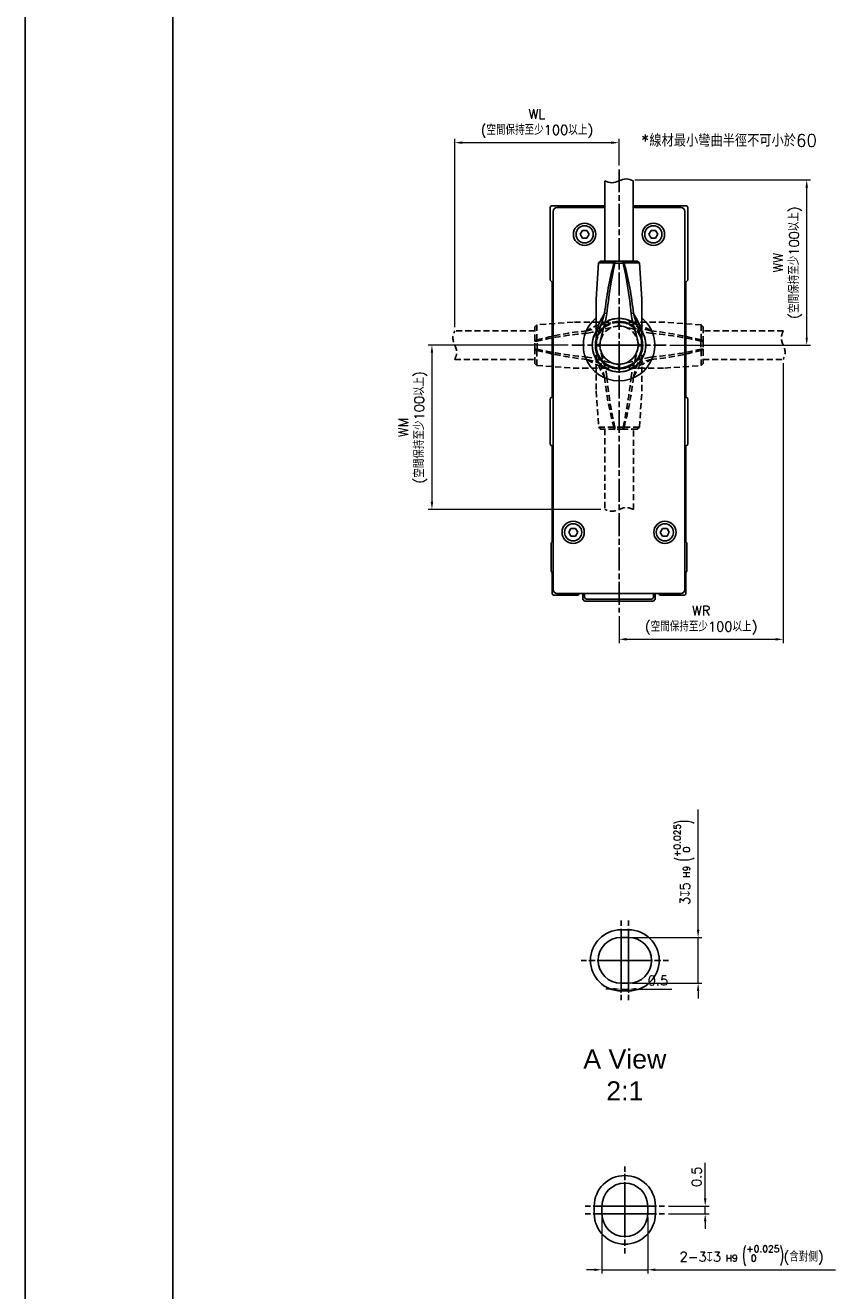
# Model space of a CAD drawing. Header units: millimetres. Extents: x 0 to 7391, y -1386 to 1502.
# Tile 82 of 127: x 5051 to 5265, y 791 to 1122. Entities that reach past the tile are written whole.
import ezdxf

# ---------------------------------------------------------------- set-up
doc = ezdxf.new("R2010")
doc.units = ezdxf.units.MM
doc.header["$LTSCALE"] = 0.5
doc.linetypes.add('AM_ISO08W050', pattern=[18, 12, -1.5, 3, -1.5])
doc.linetypes.add('HIDDEN', pattern=[9.525, 6.35, -3.175])
for name, color, linetype, lineweight in [('AM_4', 3, 'Continuous', 25), ('AM_5', 3, 'Continuous', 25), ('AM_7', 4, 'AM_ISO08W050', 25)]:
    doc.layers.add(name, color=color, linetype=linetype, lineweight=lineweight)
doc.styles.get("Standard").update_dxf_attribs({"font": 'arial.ttf'})
doc.styles.add('尺寸標註', font='romans.shx', dxfattribs={"bigfont": 'CHINESET.SHX'})
doc.dimstyles.new('複本 CNS2-1$0', dxfattribs={"dimtxt": 2.5, "dimasz": 2, "dimexe": 1, "dimexo": 1, "dimgap": 1, "dimtad": 1, "dimdsep": 46, "dimtxsty": '尺寸標註', "dimcen": 0, "dimclrd": 2, "dimclre": 2, "dimclrt": 3, "dimadec": 0, "dimazin": 2, "dimtp": 0.1, "dimtm": 0.1, "dimtfac": 0.71, "dimtmove": 0, "dimatfit": 0, "dimfxl": 0, "dimlwd": 13, "dimlwe": 13, "dimarcsym": 0})

# ---------------------------------------------------------------- blocks, each defined once
blk = doc.blocks.new('*D350')
at = {"layer": 'AM_5', "color": 2, "lineweight": 13}
for p, q in [((5206.82, 876.17), (5206.82, 868.64)), ((5208.82, 876.17), (5208.82, 868.64)), ((5204.82, 869.64), (5202.82, 869.64)), ((5206.82, 869.64), (5208.82, 869.64)), ((5210.82, 869.64), (5220.12, 869.64))]:
    blk.add_line(p, q, dxfattribs=at)
at = {"layer": 'AM_5', "color": 2}
for points in [[(5204.82, 869.98), (5204.82, 869.31), (5206.82, 869.64)], [(5210.82, 869.98), (5210.82, 869.31), (5208.82, 869.64)]]:
    blk.add_solid(points, dxfattribs=at)
at = {"layer": 'Defpoints', "color": 0}
for p in [(5206.82, 877.17), (5208.82, 877.17), (5208.82, 869.64)]:
    blk.add_point(p, dxfattribs=at)
at = {"layer": 'AM_5', "color": 3, "insert": (5216.5, 871.89), "char_height": 2.5, "attachment_point": 5, "style": '尺寸標註'}
blk.add_mtext('0.5', dxfattribs=at)
blk = doc.blocks.new('*D351')
at = {"layer": 'AM_5', "color": 2, "lineweight": 13}
for p, q in [((5228.87, 814.85), (5228.87, 824.15)), ((5219.22, 812.85), (5229.87, 812.85)), ((5228.87, 810.85), (5228.87, 812.85)), ((5219.22, 810.85), (5229.87, 810.85)), ((5228.87, 808.85), (5228.87, 806.85))]:
    blk.add_line(p, q, dxfattribs=at)
at = {"layer": 'AM_5', "color": 2}
for points in [[(5228.54, 814.85), (5229.2, 814.85), (5228.87, 812.85)], [(5228.54, 808.85), (5229.2, 808.85), (5228.87, 810.85)]]:
    blk.add_solid(points, dxfattribs=at)
at = {"layer": 'Defpoints', "color": 0}
for p in [(5218.22, 812.85), (5218.22, 810.85), (5228.87, 810.85)]:
    blk.add_point(p, dxfattribs=at)
at = {"layer": 'AM_5', "color": 3, "insert": (5226.62, 820.53), "char_height": 2.5, "attachment_point": 5, "rotation": 90, "style": '尺寸標註'}
blk.add_mtext('0.5', dxfattribs=at)
blk = doc.blocks.new('*D373')
at = {"layer": 'AM_5', "color": 2, "lineweight": 13}
for p, q in [((5227.01, 885.17), (5227.01, 916.67)), ((5209.82, 883.17), (5228.01, 883.17)), ((5227.01, 871.17), (5227.01, 883.17)), ((5209.82, 871.17), (5228.01, 871.17)), ((5227.01, 869.17), (5227.01, 867.17))]:
    blk.add_line(p, q, dxfattribs=at)
at = {"layer": 'AM_5', "color": 2}
for points in [[(5226.68, 885.17), (5227.34, 885.17), (5227.01, 883.17)], [(5226.68, 869.17), (5227.34, 869.17), (5227.01, 871.17)]]:
    blk.add_solid(points, dxfattribs=at)
at = {"layer": 'Defpoints', "color": 0}
for p in [(5208.82, 883.17), (5208.82, 871.17), (5227.01, 871.17)]:
    blk.add_point(p, dxfattribs=at)
at = {"layer": 'AM_5', "color": 3, "insert": (5223.34, 902.82), "char_height": 2.5, "attachment_point": 5, "rotation": 90, "style": '尺寸標註'}
blk.add_mtext('3{\\Famgdt;x}5{}{\\H0.7x;\\C3; H9 {\\H2x;\\W0.5;(}\\S+0.025^  0;{\\H2x;\\W0.5;)}}', dxfattribs=at)
blk = doc.blocks.new('*D374')
at = {"layer": 'AM_5', "color": 2, "lineweight": 13}
for p, q in [((5201.82, 809.85), (5201.82, 795.18)), ((5213.82, 809.85), (5213.82, 795.18)), ((5199.82, 796.18), (5197.82, 796.18)), ((5201.82, 796.18), (5213.82, 796.18)), ((5215.82, 796.18), (5262.96, 796.18))]:
    blk.add_line(p, q, dxfattribs=at)
at = {"layer": 'AM_5', "color": 2}
for points in [[(5199.82, 796.51), (5199.82, 795.85), (5201.82, 796.18)], [(5215.82, 796.51), (5215.82, 795.85), (5213.82, 796.18)]]:
    blk.add_solid(points, dxfattribs=at)
at = {"layer": 'Defpoints', "color": 0}
for p in [(5201.82, 810.85), (5213.82, 810.85), (5213.82, 796.18)]:
    blk.add_point(p, dxfattribs=at)
at = {"layer": 'AM_5', "color": 3, "insert": (5241.02, 799.85), "char_height": 2.5, "attachment_point": 5, "style": '尺寸標註'}
blk.add_mtext('2-3{\\Famgdt|c136;x}3{}{\\H0.7x;\\C3; H9 {\\H2x;\\W0.5;(}\\S+0.025^  0;{\\H2x;\\W0.5;)}}{{}}(含對側)', dxfattribs=at)
blk = doc.blocks.new('*D503')
at = {"layer": 'AM_5', "color": 2, "lineweight": 13}
for p, q in [((5163.3, 1042.98), (5163.3, 1092.24)), ((5204.3, 1091.24), (5165.3, 1091.24)), ((5206.3, 1085.24), (5206.3, 1092.24))]:
    blk.add_line(p, q, dxfattribs=at)
at = {"layer": 'AM_5', "color": 2}
for points in [[(5165.3, 1091.58), (5165.3, 1090.91), (5163.3, 1091.24)], [(5204.3, 1091.58), (5204.3, 1090.91), (5206.3, 1091.24)]]:
    blk.add_solid(points, dxfattribs=at)
at = {"layer": 'Defpoints', "color": 0}
for p in [(5163.3, 1091.24), (5206.3, 1084.24), (5163.3, 1041.98)]:
    blk.add_point(p, dxfattribs=at)
at = {"layer": 'AM_5', "color": 3, "insert": (5184.8, 1096.23), "char_height": 2.5, "attachment_point": 5, "style": '尺寸標註'}
blk.add_mtext('WL\\P(空間保持至少100以上)', dxfattribs=at)
blk = doc.blocks.new('*D504')
at = {"layer": 'AM_5', "color": 2, "lineweight": 13}
for p, q in [((5249.3, 1033.48), (5249.3, 960.23)), ((5206.3, 967.24), (5206.3, 960.23)), ((5208.3, 961.23), (5247.3, 961.23))]:
    blk.add_line(p, q, dxfattribs=at)
at = {"layer": 'AM_5', "color": 2}
for points in [[(5208.3, 961.56), (5208.3, 960.9), (5206.3, 961.23)], [(5247.3, 961.56), (5247.3, 960.9), (5249.3, 961.23)]]:
    blk.add_solid(points, dxfattribs=at)
at = {"layer": 'Defpoints', "color": 0}
for p in [(5249.3, 1034.48), (5206.3, 968.24), (5249.3, 961.23)]:
    blk.add_point(p, dxfattribs=at)
at = {"layer": 'AM_5', "color": 3, "insert": (5227.8, 966.22), "char_height": 2.5, "attachment_point": 5, "style": '尺寸標註'}
blk.add_mtext('WR\\P(空間保持至少100以上)', dxfattribs=at)
blk = doc.blocks.new('*D505')
at = {"layer": 'AM_5', "color": 2, "lineweight": 13}
for p, q in [((5210.43, 1081.49), (5256.45, 1081.49)), ((5255.45, 1040.23), (5255.45, 1079.49)), ((5219.65, 1038.23), (5256.45, 1038.23))]:
    blk.add_line(p, q, dxfattribs=at)
at = {"layer": 'AM_5', "color": 2}
for points in [[(5255.12, 1079.49), (5255.78, 1079.49), (5255.45, 1081.49)], [(5255.12, 1040.23), (5255.78, 1040.23), (5255.45, 1038.23)]]:
    blk.add_solid(points, dxfattribs=at)
at = {"layer": 'Defpoints', "color": 0}
for p in [(5209.43, 1081.49), (5255.45, 1081.49), (5218.65, 1038.23)]:
    blk.add_point(p, dxfattribs=at)
at = {"layer": 'AM_5', "color": 3, "insert": (5250.46, 1059.86), "char_height": 2.5, "attachment_point": 5, "rotation": 90, "style": '尺寸標註'}
blk.add_mtext('WW\\P(空間保持至少100以上)', dxfattribs=at)
blk = doc.blocks.new('*D506')
at = {"layer": 'AM_5', "color": 2, "lineweight": 13}
for p, q in [((5192.95, 1038.23), (5156.32, 1038.23)), ((5157.32, 1036.23), (5157.32, 997.23)), ((5201.55, 995.23), (5156.32, 995.23))]:
    blk.add_line(p, q, dxfattribs=at)
at = {"layer": 'AM_5', "color": 2}
for points in [[(5156.98, 1036.23), (5157.65, 1036.23), (5157.32, 1038.23)], [(5156.98, 997.23), (5157.65, 997.23), (5157.32, 995.23)]]:
    blk.add_solid(points, dxfattribs=at)
at = {"layer": 'Defpoints', "color": 0}
for p in [(5193.95, 1038.23), (5157.32, 995.23), (5202.55, 995.23)]:
    blk.add_point(p, dxfattribs=at)
at = {"layer": 'AM_5', "color": 3, "insert": (5152.33, 1016.73), "char_height": 2.5, "attachment_point": 5, "rotation": 90, "style": '尺寸標註'}
blk.add_mtext('WM\\P(空間保持至少100以上)', dxfattribs=at)

msp = doc.modelspace()

# ---------------------------------------------------------------- linework, layer by layer
at = {"color": 7, "linetype": 'Continuous', "lineweight": 25}
for p, q in [((5202.55, 1081.243), (5202.55, 1060.243)), ((5210.05, 1060.243), (5210.05, 1081.243)), ((5188.3, 1074.243), (5188.3, 1055.243)), ((5188.8, 1074.743), (5202.55, 1074.743)), ((5202.55, 1074.243), (5190.049, 1074.243)), ((5210.05, 1074.743), (5223.8, 1074.743)), ((5222.552, 1074.243), (5210.05, 1074.243)), ((5224.3, 1055.243), (5224.3, 1074.243)), ((5189.05, 1073.245), (5189.05, 974.242)), ((5223.55, 974.242), (5223.55, 1073.245)), ((5196.12, 1067.243), (5196.71, 1068.266)), ((5196.12, 1067.243), (5196.71, 1066.221)), ((5197.891, 1068.266), (5196.71, 1068.266)), ((5197.891, 1068.266), (5198.481, 1067.243)), ((5198.481, 1067.243), (5197.891, 1066.221)), ((5214.12, 1067.243), (5214.71, 1068.266)), ((5214.12, 1067.243), (5214.71, 1066.221)), ((5215.891, 1068.266), (5214.71, 1068.266)), ((5215.891, 1068.266), (5216.481, 1067.243)), ((5216.481, 1067.243), (5215.891, 1066.221)), ((5196.71, 1066.221), (5197.891, 1066.221)), ((5214.71, 1066.221), (5215.891, 1066.221)), ((5201.539, 1060.243), (5200.965, 1059.745)), ((5201.539, 1060.243), (5205.112, 1060.243)), ((5204.968, 1059.745), (5205.112, 1060.243)), ((5205.112, 1060.243), (5205.226, 1060.243)), ((5205.226, 1060.243), (5207.375, 1060.243)), ((5205.226, 1060.243), (5205.226, 1059.704)), ((5207.375, 1060.243), (5207.489, 1060.243)), ((5207.375, 1060.243), (5207.375, 1059.704)), ((5207.489, 1060.243), (5207.632, 1059.745)), ((5207.489, 1060.243), (5211.061, 1060.243)), ((5211.635, 1059.745), (5211.061, 1060.243)), ((5200.965, 1059.745), (5200.3, 1050.233)), ((5200.965, 1059.745), (5204.968, 1059.745)), ((5205.226, 1059.704), (5207.375, 1059.704)), ((5207.632, 1059.745), (5211.635, 1059.745)), ((5212.3, 1050.233), (5211.635, 1059.745)), ((5188.3, 1055.243), (5188.8, 1054.743)), ((5188.8, 1024.743), (5188.8, 1054.743)), ((5223.8, 1054.743), (5224.3, 1055.243)), ((5223.8, 1054.743), (5223.8, 1024.743)), ((5200.3, 1050.233), (5200.3, 1041.141)), ((5212.3, 1041.141), (5212.3, 1050.233)), ((5202.535, 1046.567), (5203.136, 1046.498)), ((5209.465, 1046.498), (5210.065, 1046.567)), ((5200.3, 1038.417), (5200.3, 1041.141)), ((5212.3, 1038.417), (5212.3, 1041.141)), ((5200.3, 1038.417), (5200.3, 1038.243)), ((5201.3, 1038.243), (5200.3, 1038.243)), ((5201.3, 1038.243), (5201.3, 1038.388)), ((5211.3, 1038.388), (5211.3, 1038.243)), ((5212.3, 1038.243), (5211.3, 1038.243)), ((5212.3, 1038.243), (5212.3, 1038.417)), ((5188.8, 1024.743), (5188.3, 1024.243)), ((5188.3, 1024.243), (5188.3, 1012.243)), ((5224.3, 1024.243), (5223.8, 1024.743)), ((5224.3, 1012.243), (5224.3, 1024.243)), ((5188.3, 1012.243), (5188.8, 1011.743)), ((5188.8, 986.743), (5188.8, 1011.743)), ((5223.8, 1011.743), (5224.3, 1012.243)), ((5223.8, 1011.743), (5223.8, 986.743)), ((5193.12, 989.243), (5193.71, 990.266)), ((5193.12, 989.243), (5193.71, 988.221)), ((5194.891, 990.266), (5193.71, 990.266)), ((5193.71, 988.221), (5194.891, 988.221)), ((5194.891, 990.266), (5195.481, 989.243)), ((5195.481, 989.243), (5194.891, 988.221)), ((5217.697, 990.249), (5217.116, 989.221)), ((5217.716, 988.204), (5217.116, 989.221)), ((5217.697, 990.249), (5218.878, 990.26)), ((5217.716, 988.204), (5218.897, 988.215)), ((5218.878, 990.26), (5219.477, 989.243)), ((5218.897, 988.215), (5219.477, 989.243)), ((5188.8, 986.743), (5188.5, 986.443)), ((5188.5, 986.443), (5188.5, 979.043)), ((5224.1, 986.443), (5223.8, 986.743)), ((5224.1, 979.043), (5224.1, 986.443)), ((5188.5, 979.043), (5188.8, 978.743)), ((5188.8, 973.243), (5188.8, 978.743)), ((5223.8, 978.743), (5224.1, 979.043)), ((5223.8, 978.743), (5223.8, 973.243)), ((5195.3, 972.743), (5189.3, 972.743)), ((5190.049, 973.243), (5222.552, 973.243)), ((5196.8, 971.743), (5196.8, 973.243)), ((5197.3, 971.243), (5196.8, 971.743)), ((5197.3, 973.243), (5197.3, 972.243)), ((5215.3, 971.243), (5197.3, 971.243)), ((5197.8, 971.743), (5214.8, 971.743)), ((5215.3, 972.243), (5215.3, 973.243)), ((5215.3, 971.243), (5215.8, 971.743)), ((5215.8, 973.243), (5215.8, 971.743)), ((5223.3, 972.743), (5217.3, 972.743)), ((5206.825, 885.175), (5208.825, 885.175)), ((5206.825, 883.175), (5206.825, 885.175)), ((5208.825, 883.175), (5208.825, 885.175)), ((5208.825, 883.175), (5206.825, 883.175)), ((5206.825, 869.175), (5206.825, 871.175)), ((5206.825, 871.175), (5208.825, 871.175)), ((5208.825, 869.175), (5206.825, 869.175)), ((5208.825, 869.175), (5208.825, 871.175)), ((5199.825, 810.848), (5199.825, 812.848)), ((5201.825, 812.848), (5199.825, 812.848)), ((5201.825, 812.848), (5201.825, 810.848)), ((5213.825, 810.848), (5213.825, 812.848)), ((5215.825, 812.848), (5213.825, 812.848)), ((5215.825, 812.848), (5215.825, 810.848)), ((5201.825, 810.848), (5199.825, 810.848)), ((5215.825, 810.848), (5213.825, 810.848))]:
    msp.add_line(p, q, dxfattribs=at)
at = {"color": 1, "linetype": 'HIDDEN', "lineweight": 25, "ltscale": 0.5}
for p, q in [((5184.8, 1043.564), (5184.302, 1042.99)), ((5194.312, 1044.229), (5184.8, 1043.564)), ((5184.8, 1039.56), (5184.8, 1043.564)), ((5203.404, 1044.229), (5194.312, 1044.229)), ((5206.128, 1044.229), (5203.404, 1044.229)), ((5206.302, 1044.229), (5206.128, 1044.229)), ((5206.302, 1044.229), (5206.302, 1043.229)), ((5206.302, 1043.229), (5206.302, 1044.229)), ((5206.475, 1044.229), (5206.302, 1044.229)), ((5206.475, 1044.229), (5209.199, 1044.229)), ((5218.291, 1044.229), (5209.199, 1044.229)), ((5227.803, 1043.564), (5218.291, 1044.229)), ((5228.302, 1042.99), (5227.803, 1043.564)), ((5227.803, 1043.564), (5227.803, 1039.56)), ((5184.302, 1041.979), (5163.302, 1041.979)), ((5184.302, 1039.417), (5184.302, 1042.99)), ((5206.157, 1043.229), (5206.302, 1043.229)), ((5206.302, 1043.229), (5206.446, 1043.229)), ((5228.302, 1042.99), (5228.302, 1039.417)), ((5249.302, 1041.979), (5228.302, 1041.979)), ((5184.302, 1039.417), (5184.8, 1039.56)), ((5184.302, 1039.303), (5184.302, 1039.417)), ((5184.302, 1039.303), (5184.84, 1039.303)), ((5184.302, 1037.154), (5184.302, 1039.303)), ((5184.302, 1037.154), (5184.84, 1037.154)), ((5184.302, 1037.04), (5184.302, 1037.154)), ((5184.8, 1036.897), (5184.302, 1037.04)), ((5184.302, 1033.468), (5184.302, 1037.04)), ((5184.8, 1032.894), (5184.8, 1036.897)), ((5184.84, 1037.154), (5184.84, 1039.303)), ((5200.302, 1038.229), (5200.302, 1038.055)), ((5200.302, 1038.229), (5201.302, 1038.229)), ((5200.302, 1038.055), (5200.302, 1035.331)), ((5201.302, 1038.084), (5201.302, 1038.229)), ((5211.302, 1038.229), (5211.302, 1038.084)), ((5211.302, 1038.229), (5212.302, 1038.229)), ((5212.302, 1038.055), (5212.302, 1038.229)), ((5212.302, 1038.055), (5212.302, 1035.331)), ((5227.763, 1039.303), (5227.763, 1037.154)), ((5228.302, 1039.303), (5227.763, 1039.303)), ((5228.302, 1037.154), (5227.763, 1037.154)), ((5227.803, 1039.56), (5228.302, 1039.417)), ((5228.302, 1037.04), (5227.803, 1036.897)), ((5227.803, 1036.897), (5227.803, 1032.894)), ((5228.302, 1039.417), (5228.302, 1039.303)), ((5228.302, 1039.303), (5228.302, 1037.154)), ((5228.302, 1037.154), (5228.302, 1037.04)), ((5228.302, 1037.04), (5228.302, 1033.468)), ((5163.302, 1034.479), (5184.302, 1034.479)), ((5200.302, 1035.331), (5200.302, 1026.239)), ((5212.302, 1026.239), (5212.302, 1035.331)), ((5228.302, 1034.479), (5249.302, 1034.479)), ((5184.302, 1033.468), (5184.8, 1032.894)), ((5184.8, 1032.894), (5194.312, 1032.229)), ((5194.312, 1032.229), (5203.404, 1032.229)), ((5206.128, 1032.229), (5203.404, 1032.229)), ((5206.128, 1032.229), (5206.302, 1032.229)), ((5206.302, 1033.229), (5206.157, 1033.229)), ((5206.302, 1033.229), (5206.302, 1032.229)), ((5206.446, 1033.229), (5206.302, 1033.229)), ((5206.302, 1032.229), (5206.302, 1033.229)), ((5206.302, 1032.229), (5206.475, 1032.229)), ((5206.475, 1032.229), (5209.199, 1032.229)), ((5209.199, 1032.229), (5218.291, 1032.229)), ((5218.291, 1032.229), (5227.803, 1032.894)), ((5227.803, 1032.894), (5228.302, 1033.468)), ((5200.302, 1026.239), (5200.967, 1016.727)), ((5211.636, 1016.727), (5212.302, 1026.239)), ((5200.967, 1016.727), (5201.54, 1016.229)), ((5204.97, 1016.727), (5200.967, 1016.727)), ((5205.113, 1016.229), (5201.54, 1016.229)), ((5202.552, 1016.229), (5202.552, 995.229)), ((5205.113, 1016.229), (5204.97, 1016.727)), ((5205.227, 1016.229), (5205.113, 1016.229)), ((5207.376, 1016.768), (5205.227, 1016.768)), ((5205.227, 1016.229), (5205.227, 1016.768)), ((5207.376, 1016.229), (5205.227, 1016.229)), ((5207.376, 1016.229), (5207.376, 1016.768)), ((5207.49, 1016.229), (5207.376, 1016.229)), ((5207.633, 1016.727), (5207.49, 1016.229)), ((5211.063, 1016.229), (5207.49, 1016.229)), ((5211.636, 1016.727), (5207.633, 1016.727)), ((5210.052, 995.229), (5210.052, 1016.229)), ((5211.063, 1016.229), (5211.636, 1016.727))]:
    msp.add_line(p, q, dxfattribs=at)
at = {"color": 1}
msp.add_lwpolyline([(5050.843, 1359.753), (5637.329, 1359.753), (5637.329, -881.084), (5050.843, -881.084)], close=True, dxfattribs=at)
msp.add_lwpolyline([(5089.468, 1319.951), (5568.453, 1319.951), (5568.453, 655.075), (5089.468, 655.075)], close=True)
at = {"color": 1, "linetype": 'HIDDEN', "lineweight": 25, "ltscale": 0.5, "flags": 128}
for points in [[(5206.14, 1044.228), (5204.589, 1044.009), (5203.202, 1043.63), (5201.871, 1043.209), (5200.562, 1042.776), (5199.265, 1042.354), (5197.978, 1041.994)], [(5206.157, 1043.229), (5206.153, 1043.458), (5206.15, 1043.666), (5206.147, 1043.843), (5206.145, 1043.987), (5206.141, 1044.169), (5206.14, 1044.228)], [(5207.671, 1044.271), (5207.145, 1044.366), (5206.302, 1044.424)], [(5206.463, 1044.228), (5206.462, 1044.169), (5206.458, 1043.987), (5206.456, 1043.843), (5206.453, 1043.666), (5206.45, 1043.458), (5206.446, 1043.229)], [(5214.625, 1041.994), (5213.338, 1042.354), (5212.041, 1042.776), (5210.732, 1043.209), (5209.401, 1043.63), (5208.014, 1044.009), (5206.463, 1044.228)], [(5198.047, 1041.393), (5199.318, 1041.61), (5200.667, 1041.929), (5202.106, 1042.316), (5203.443, 1042.69), (5204.828, 1043.042), (5206.157, 1043.229)], [(5206.446, 1043.229), (5207.6, 1043.079), (5208.741, 1042.802), (5209.924, 1042.477), (5211.059, 1042.161), (5212.234, 1041.853), (5213.489, 1041.568), (5214.556, 1041.393)], [(5201.302, 1038.084), (5201.072, 1038.08), (5200.865, 1038.077), (5200.687, 1038.074), (5200.544, 1038.072), (5200.361, 1038.069), (5200.302, 1038.068)], [(5200.302, 1038.068), (5200.521, 1036.516), (5200.9, 1035.129), (5201.321, 1033.798), (5201.755, 1032.489), (5202.176, 1031.193), (5202.537, 1029.905)], [(5203.137, 1029.975), (5202.921, 1031.246), (5202.601, 1032.594), (5202.214, 1034.033), (5201.841, 1035.37), (5201.489, 1036.755), (5201.302, 1038.084)], [(5211.302, 1038.084), (5211.152, 1036.93), (5210.875, 1035.789), (5210.55, 1034.606), (5210.233, 1033.471), (5209.926, 1032.297), (5209.64, 1031.041), (5209.466, 1029.975)], [(5210.066, 1029.905), (5210.427, 1031.193), (5210.848, 1032.489), (5211.282, 1033.798), (5211.703, 1035.129), (5212.082, 1036.516), (5212.301, 1038.068)], [(5212.301, 1038.068), (5212.242, 1038.069), (5212.059, 1038.072), (5211.916, 1038.074), (5211.738, 1038.077), (5211.531, 1038.08), (5211.302, 1038.084)], [(5212.343, 1036.86), (5212.439, 1037.385), (5212.497, 1038.229)], [(5197.978, 1034.464), (5199.265, 1034.103), (5200.562, 1033.682), (5201.871, 1033.249), (5203.202, 1032.827), (5204.589, 1032.449), (5206.14, 1032.229)], [(5206.157, 1033.229), (5205.003, 1033.378), (5203.862, 1033.655), (5202.679, 1033.981), (5201.544, 1034.297), (5200.369, 1034.604), (5199.114, 1034.89), (5198.047, 1035.064)], [(5214.556, 1035.064), (5213.285, 1034.848), (5211.936, 1034.529), (5210.497, 1034.141), (5209.16, 1033.768), (5207.775, 1033.416), (5206.446, 1033.229)], [(5206.463, 1032.229), (5208.014, 1032.449), (5209.401, 1032.827), (5210.732, 1033.249), (5212.041, 1033.682), (5213.338, 1034.103), (5214.625, 1034.464)], [(5204.932, 1032.187), (5205.458, 1032.091), (5206.302, 1032.034)], [(5206.14, 1032.229), (5206.141, 1032.288), (5206.145, 1032.471), (5206.147, 1032.614), (5206.15, 1032.792), (5206.153, 1032.999), (5206.157, 1033.229)], [(5206.446, 1033.229), (5206.45, 1032.999), (5206.453, 1032.792), (5206.456, 1032.614), (5206.458, 1032.471), (5206.462, 1032.288), (5206.463, 1032.229)]]:
    msp.add_lwpolyline(points, dxfattribs=at)
at = {"color": 7, "linetype": 'Continuous', "lineweight": 25, "flags": 128}
for points in [[(5202.535, 1046.567), (5202.175, 1045.28), (5201.753, 1043.983), (5201.32, 1042.674), (5200.899, 1041.343), (5200.52, 1039.956), (5200.301, 1038.405)], [(5201.3, 1038.388), (5201.45, 1039.542), (5201.727, 1040.683), (5202.052, 1041.866), (5202.368, 1043.001), (5202.676, 1044.176), (5202.961, 1045.431), (5203.136, 1046.498)], [(5209.465, 1046.498), (5209.681, 1045.226), (5210, 1043.878), (5210.388, 1042.439), (5210.761, 1041.102), (5211.113, 1039.717), (5211.3, 1038.388)], [(5212.3, 1038.405), (5212.08, 1039.956), (5211.702, 1041.343), (5211.28, 1042.674), (5210.847, 1043.983), (5210.426, 1045.28), (5210.065, 1046.567)], [(5200.258, 1039.612), (5200.163, 1039.087), (5200.105, 1038.243)], [(5200.301, 1038.405), (5200.36, 1038.403), (5200.542, 1038.4), (5200.686, 1038.398), (5200.863, 1038.395), (5201.071, 1038.392), (5201.3, 1038.388)], [(5211.3, 1038.388), (5211.53, 1038.392), (5211.737, 1038.395), (5211.915, 1038.398), (5212.058, 1038.4), (5212.241, 1038.403), (5212.3, 1038.405)]]:
    msp.add_lwpolyline(points, dxfattribs=at)
at = {"color": 7, "linetype": 'Continuous', "lineweight": 25}
for centre, radius in [((5197.294, 1067.243), 2.932), ((5215.314, 1067.243), 2.932), ((5197.3, 1067.243), 2.25), ((5215.3, 1067.243), 2.25), ((5194.292, 989.243), 2.909), ((5194.3, 989.243), 2.25), ((5218.315, 989.243), 2.909), ((5218.3, 989.243), 2.25)]:
    msp.add_circle(centre, radius, dxfattribs=at)
for centre, radius, start, end in [((5188.8, 1074.243), 0.5, 90, 180), ((5223.8, 1074.243), 0.5, 0, 90), ((5289.734, 1037.28), 87.692, 165.1565, 173.92028), ((5321.29, 1034.567), 118.755, 167.77938, 174.23407), ((5185.946, 936.856), 124.353, 81.08063, 81.20064), ((5226.65, 936.888), 124.32, 98.79935, 98.91939), ((5112.177, 1037.869), 97.67, 5.06821, 12.91836), ((5133.059, 1039.162), 77.362, 5.49321, 15.43002), ((5206.304, 1038.214), 9.349, 129.95649, 50.10259), ((5214.184, 1038.596), 14.115, 145.61436, 169.60966), ((5198.417, 1038.596), 14.115, 10.3899, 34.38609), ((5206.3, 1038.243), 7, 149.24599, 331.83368), ((5206.3, 1038.243), 7, 331.83368, 30.93067), ((5206.3, 1038.243), 6.195, 180, 12.45725), ((5200.359, 1038.412), 0.0589, 175.63592, 187.65298), ((5206.3, 1038.243), 6, 180, 0), ((5206.3, 1038.243), 5, 180, 270), ((5206.3, 1038.243), 5, 270, 0), ((5212.242, 1038.412), 0.0589, 352.34702, 4.36408), ((5189.3, 973.243), 0.5, 180, 270), ((5195.3, 973.243), 0.5, 270, 0), ((5197.8, 972.243), 0.5, 180, 270), ((5214.8, 972.243), 0.5, 270, 0), ((5217.3, 973.243), 0.5, 180, 270), ((5223.3, 973.243), 0.5, 270, 0), ((5206.825, 877.175), 8, 90, 270), ((5208.825, 877.175), 8, 270, 90), ((5206.825, 877.175), 6, 90, 270), ((5208.825, 877.175), 6, 270, 90), ((5207.825, 812.848), 8, 0, 180), ((5207.825, 812.848), 6, 0, 180), ((5207.825, 810.848), 8, 180, 0), ((5207.825, 810.848), 6, 180, 0)]:
    msp.add_arc(centre, radius, start, end, dxfattribs=at)
at = {"color": 1, "linetype": 'HIDDEN', "lineweight": 25, "ltscale": 0.5}
for centre, radius, start, end in [((5205.949, 1030.345), 14.115, 100.3899, 124.38609), ((5206.302, 1038.229), 7, 59.24599, 241.83368), ((5206.302, 1038.229), 6.195, 0, 192.45725), ((5206.302, 1038.229), 6.195, 90, 282.45725), ((5206.302, 1038.229), 7, 329.24599, 151.83368), ((5206.302, 1038.229), 6, 0, 180), ((5206.302, 1038.229), 6, 90, 270), ((5206.302, 1038.229), 7, 61.83368, 120.93067), ((5206.302, 1038.229), 7, 239.24599, 61.83368), ((5206.302, 1038.229), 6.195, 270, 102.45725), ((5206.133, 1044.17), 0.0589, 82.34702, 94.36408), ((5206.302, 1038.229), 6, 270, 90), ((5206.471, 1044.17), 0.0589, 85.63592, 97.65298), ((5206.654, 1030.345), 14.115, 55.61436, 79.60966), ((5205.383, 964.987), 77.362, 95.49321, 105.43002), ((5206.676, 944.106), 97.67, 95.06821, 102.91836), ((5206.302, 1038.229), 7, 151.83368, 210.93067), ((5206.302, 1038.229), 5, 90, 180), ((5206.302, 1038.229), 5, 90, 180), ((5206.302, 1038.229), 5, 0, 90), ((5206.302, 1038.229), 5, 0, 90), ((5202.625, 923.239), 118.755, 77.77938, 84.23407), ((5205.338, 954.795), 87.692, 75.1565, 83.92028), ((5307.657, 1058.578), 124.32, 188.79935, 188.91939), ((5307.689, 1017.874), 124.353, 171.08063, 171.20064), ((5207.265, 1121.663), 87.692, 255.1565, 263.92028), ((5209.978, 1153.218), 118.755, 257.77938, 264.23407), ((5200.36, 1038.06), 0.0589, 172.34702, 184.36408), ((5206.302, 1038.229), 5, 180, 270), ((5206.302, 1038.229), 5, 270, 0), ((5212.243, 1038.06), 0.0589, 355.63592, 7.65298), ((5205.927, 1132.352), 97.67, 275.06821, 282.91836), ((5207.22, 1111.47), 77.362, 275.49321, 285.43002), ((5104.914, 1058.583), 124.353, 351.08063, 351.20064), ((5104.946, 1017.879), 124.32, 8.79935, 8.91939), ((5205.949, 1046.113), 14.115, 235.61436, 259.60966), ((5214.185, 1037.876), 14.115, 190.3899, 214.38609), ((5206.654, 1046.112), 14.115, 280.3899, 304.38609), ((5198.418, 1037.877), 14.115, 325.61436, 349.60966), ((5206.302, 1038.229), 7, 241.83368, 300.93067), ((5206.133, 1032.287), 0.0589, 265.63592, 277.65298), ((5206.471, 1032.287), 0.0589, 262.34702, 274.36408), ((5279.543, 1037.31), 77.362, 185.49321, 195.43002), ((5300.425, 1038.603), 97.67, 185.06821, 192.91836), ((5091.312, 1041.905), 118.755, 347.77938, 354.23407), ((5122.867, 1039.192), 87.692, 345.1565, 353.92028), ((5185.952, 1139.585), 124.32, 278.79935, 278.91939), ((5226.656, 1139.617), 124.353, 261.08063, 261.20064)]:
    msp.add_arc(centre, radius, start, end, dxfattribs=at)
at = {"color": 7, "linetype": 'Continuous', "lineweight": 25}
for centre, major_axis in [((5190.052, 1073.242), (-0.709, 0.709)), ((5222.549, 1073.242), (0.709, 0.709)), ((5190.052, 974.245), (-0.709, -0.709)), ((5222.549, 974.245), (0.709, -0.709))]:
    msp.add_ellipse(centre, major_axis=major_axis, ratio=0.9972647, start_param=5.4991567, end_param=7.0672139, dxfattribs=at)
msp.add_spline([(5202.55, 1081.243), (5204.425, 1080.743), (5208.175, 1081.743), (5210.05, 1081.243)], degree=3)
at = {"color": 1, "linetype": 'HIDDEN', "lineweight": 25, "ltscale": 0.5}
for points in [[(5163.302, 1034.479), (5163.802, 1036.354), (5162.802, 1040.104), (5163.302, 1041.979)], [(5249.302, 1041.979), (5248.802, 1040.104), (5249.802, 1036.354), (5249.302, 1034.479)], [(5210.052, 995.229), (5208.177, 995.729), (5204.427, 994.729), (5202.552, 995.229)]]:
    msp.add_spline(points, degree=3, dxfattribs=at)
at = {"layer": 'AM_7'}
for p, q in [((5206.3, 1084.243), (5206.3, 968.243)), ((5206.302, 1038.229), (5193.951, 1038.229)), ((5206.302, 1038.229), (5218.652, 1038.229)), ((5206.825, 877.175), (5206.825, 887.575)), ((5208.825, 877.175), (5208.825, 887.575)), ((5206.825, 877.175), (5196.425, 877.175)), ((5208.825, 877.175), (5198.425, 877.175)), ((5206.825, 877.175), (5217.225, 877.175)), ((5206.825, 877.175), (5206.825, 866.775)), ((5208.825, 877.175), (5219.225, 877.175)), ((5208.825, 877.175), (5208.825, 866.775)), ((5207.825, 812.848), (5207.825, 823.248)), ((5207.825, 810.848), (5207.825, 821.248)), ((5207.825, 812.848), (5197.425, 812.848)), ((5207.825, 812.848), (5218.225, 812.848)), ((5207.825, 812.848), (5207.825, 802.448)), ((5207.825, 810.848), (5197.425, 810.848)), ((5207.825, 810.848), (5218.225, 810.848)), ((5207.825, 810.848), (5207.825, 800.448))]:
    msp.add_line(p, q, dxfattribs=at)

# ---------------------------------------------------------------- texts
at = {"color": 1, "insert": (5235.099, 1091.812), "char_height": 3.2, "attachment_point": 5, "style": '尺寸標註'}
msp.add_mtext('*線材最小彎曲半徑不可小於60', dxfattribs=at)
at = {"layer": 'AM_4', "color": 1, "insert": (5207.825, 847.175), "char_height": 5, "attachment_point": 5}
msp.add_mtext('A View\\P2:1', dxfattribs=at)

# ---------------------------------------------------------------- dimensions: what is measured, and where the dimension line sits
at = {"layer": 'AM_5'}
dim = msp.add_linear_dim(base=(5163.302, 1091.243), p1=(5206.3, 1084.243), p2=(5163.302, 1041.979), text='WL^J(空間保持至少100以上)', dimstyle='複本 CNS2-1$0', dxfattribs=at)
dim.commit()
dim.dimension.update_dxf_attribs({"geometry": '*D503', "text_midpoint": (5184.801, 1096.231)})
for base, p1, p2, text, picture, middle in [((5255.449, 1081.493), (5218.652, 1038.229), (5209.425, 1081.493), 'WW^J(空間保持至少100以上)', '*D505', (5255.449, 1059.861)), ((5157.318, 995.229), (5193.951, 1038.229), (5202.552, 995.229), 'WM^J(空間保持至少100以上)', '*D506', (5157.318, 1016.729))]:
    dim = msp.add_linear_dim(base=base, p1=p1, p2=p2, angle=90, text=text, dimstyle='複本 CNS2-1$0', dxfattribs=at)
    dim.commit()
    dim.dimension.update_dxf_attribs({"geometry": picture, "text_midpoint": middle, "dimtype": 160})
dim = msp.add_linear_dim(base=(5249.302, 961.231), p1=(5206.3, 968.243), p2=(5249.302, 1034.479), text='WR^J(空間保持至少100以上)', dimstyle='複本 CNS2-1$0', dxfattribs=at)
dim.commit()
dim.dimension.update_dxf_attribs({"geometry": '*D504', "text_midpoint": (5227.801, 961.231), "dimtype": 160})
dim = msp.add_linear_dim(base=(5227.009, 871.175), p1=(5208.825, 883.175), p2=(5208.825, 871.175), angle=90, text='<>{\\Famgdt;x}5{}{\\H0.7x;\\C3; H9 {\\H2x;\\W0.5;(}\\S+0.025^  0;{\\H2x;\\W0.5;)}}', dimstyle='複本 CNS2-1$0', override={"dimdec": 1, "dimlfac": 0.25, "dimtp": 0.1, "dimtm": 0.1, "dimtdec": 3, "dimtix": 1, "dimtzin": 8}, dxfattribs=at)
dim.commit()
dim.dimension.update_dxf_attribs({"geometry": '*D373', "text_midpoint": (5227.009, 902.817), "dimtype": 160})
dim = msp.add_linear_dim(base=(5208.825, 869.644), p1=(5206.825, 877.175), p2=(5208.825, 877.175), dimstyle='複本 CNS2-1$0', override={"dimdec": 1, "dimlfac": 0.25, "dimtix": 1}, dxfattribs=at)
dim.commit()
dim.dimension.update_dxf_attribs({"geometry": '*D350', "text_midpoint": (5216.503, 869.644), "dimtype": 160})
dim = msp.add_linear_dim(base=(5228.869, 810.848), p1=(5218.225, 812.848), p2=(5218.225, 810.848), angle=90, dimstyle='複本 CNS2-1$0', override={"dimdec": 1, "dimlfac": 0.25, "dimtix": 1}, dxfattribs=at)
dim.commit()
dim.dimension.update_dxf_attribs({"geometry": '*D351', "text_midpoint": (5228.869, 820.526), "dimtype": 160})
dim = msp.add_linear_dim(base=(5213.825, 796.181), p1=(5201.825, 810.848), p2=(5213.825, 810.848), text='2-<>{\\Famgdt|c136;x}3{}{\\H0.7x;\\C3; H9 {\\H2x;\\W0.5;(}\\S+0.025^  0;{\\H2x;\\W0.5;)}}{{}}(含對側)', dimstyle='複本 CNS2-1$0', override={"dimdec": 1, "dimlfac": 0.25, "dimpost": '', "dimtp": 0.1, "dimtm": 0.1, "dimtdec": 3, "dimtix": 1, "dimtzin": 8}, dxfattribs=at)
dim.commit()
dim.dimension.update_dxf_attribs({"geometry": '*D374', "text_midpoint": (5241.015, 796.181), "dimtype": 160})

doc.saveas('drawing.dxf')
